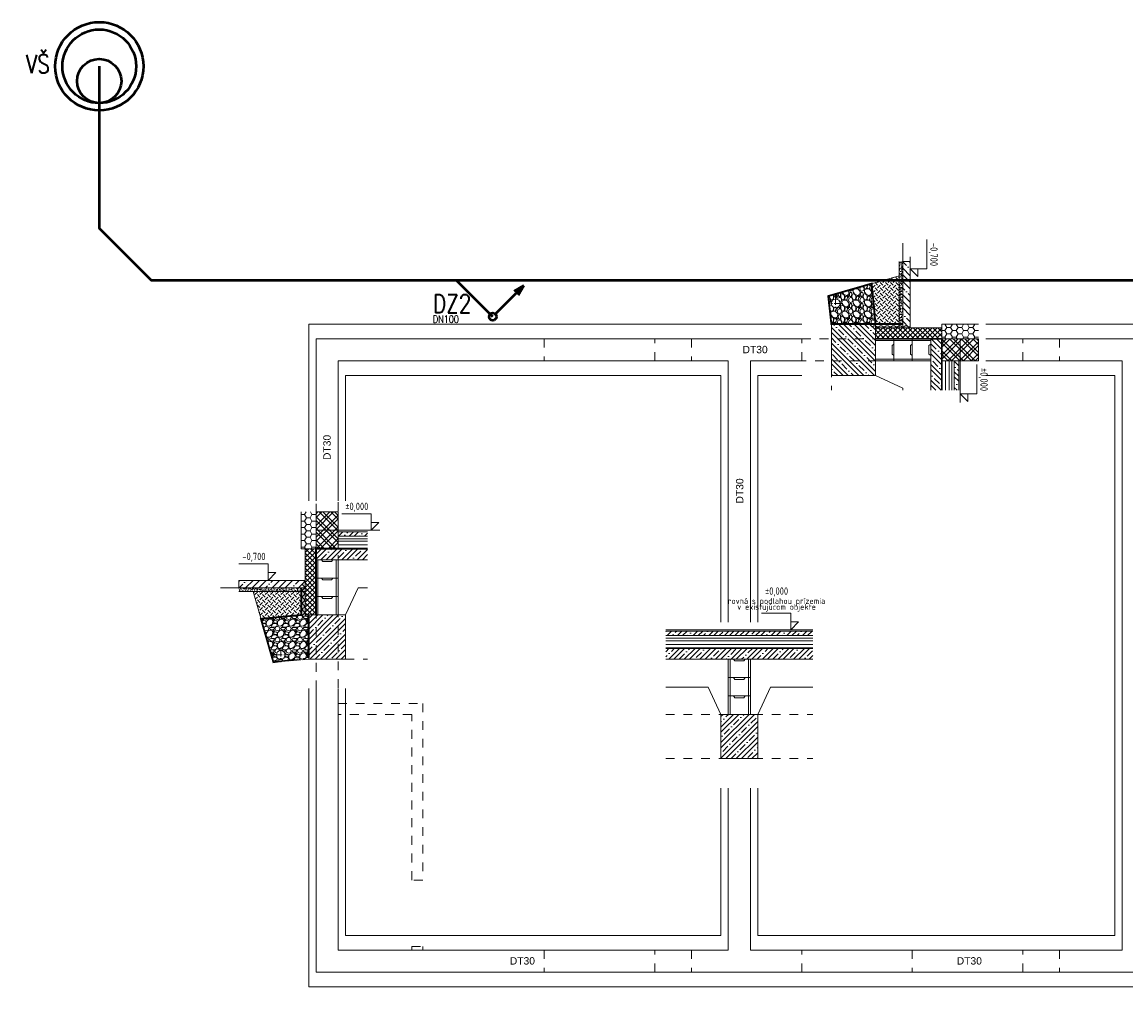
# Model space of a CAD drawing. Header units: millimetres. Extents: x 399756 to 681636, y -205891 to -101508.
# Tile 1 of 33: x 401357 to 416352, y -204791 to -191691. Entities that reach past the tile are written whole.
import ezdxf
from ezdxf.enums import TextEntityAlignment as Align

# ---------------------------------------------------------------- set-up
doc = ezdxf.new("R2010")
doc.units = ezdxf.units.MM
doc.header["$LTSCALE"] = 10
doc.header["$MEASUREMENT"] = 0
for name, pattern in [('ACAD_ISO10W100', [18, 12, -3, 0, -3]), ('DASH 0_6MM', [1.2, 0.6, -0.6]), ('DASHDOT', [25.4, 12.7, -6.35, 0, -6.35]), ('DASHED', [19.049999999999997, 12.7, -6.35])]:
    doc.linetypes.add(name, pattern=pattern)
for name, color, linetype, lineweight in [('A-HYDROIZOLACIE', 15, 'Continuous', 20), ('A6_ciarkovana_TENKA', 2, 'DASHED', 5), ('DAZDOVA KANALIZACIA', 30, 'ST_KANAL_DEST_PLNA', 50)]:
    doc.layers.add(name, color=color, linetype=linetype, lineweight=lineweight)
doc.layers.add('Z-k-st_splaskova-popis', color=7, linetype='Continuous')
doc.styles.add('ARIAL', font='arial.ttf')
doc.styles.add('ISO CP_50', font='isocp.shx', dxfattribs={"width": 0.9, "height": 100})
doc.styles.get("Standard").update_dxf_attribs({"font": 'simplex.shx', "width": 0.8})
doc.linetypes.add('ST_KANAL_DEST_PLNA', pattern='A,136,-20,34,[23,st.shx,S=10,R=0,X=0,Y=0],16,[2,st.shx,S=10,R=0,X=0,Y=0],-25', length=231)

# ---------------------------------------------------------------- blocks, each defined once
blk = doc.blocks.new('*U4')
at = {"layer": 'A-HYDROIZOLACIE', "lineweight": 9}
for points in [[(253566.9830517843, -4366.859309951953), (253566.9830517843, -4341.859309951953), (253584.660721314, -4324.181640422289), (253584.660721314, -4299.181640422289), (253566.9830517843, -4281.503970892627)], [(253566.9830517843, -4452.214649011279), (253566.9830517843, -4427.214649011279), (253584.660721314, -4409.536979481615), (253584.660721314, -4384.536979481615), (253566.9830517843, -4366.859309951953)], [(253566.9830517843, -4537.569988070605), (253566.9830517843, -4512.569988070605), (253584.660721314, -4494.892318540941), (253584.660721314, -4469.892318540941), (253566.9830517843, -4452.214649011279)], [(253566.9830517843, -4622.925327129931), (253566.9830517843, -4597.925327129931), (253584.660721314, -4580.247657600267), (253584.660721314, -4555.247657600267), (253566.9830517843, -4537.569988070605)], [(253566.9830517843, -4708.280666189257), (253566.9830517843, -4683.280666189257), (253584.660721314, -4665.602996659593), (253584.660721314, -4640.602996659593), (253566.9830517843, -4622.925327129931)], [(253566.9830517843, -4793.636005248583), (253566.9830517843, -4768.636005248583), (253584.660721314, -4750.958335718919), (253584.660721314, -4725.958335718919), (253566.9830517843, -4708.280666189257)]]:
    blk.add_lwpolyline(points, dxfattribs=at)
blk = doc.blocks.new('Podklad')
at = {"lineweight": 0}
h = blk.add_hatch(dxfattribs=at)
h.set_pattern_fill('AR-CONC', color=252, scale=0.3, angle=270)
h.set_pattern_definition([(319.9999999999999, (568365.5796560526, 414438.8655723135), (-4.781725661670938, -54.6554006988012), [5.715, -62.865]), (265, (568365.5796560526, 414438.8655723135), (57.31705357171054, 10.57302642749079), [4.572, -50.292175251]), (10.45144469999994, (568365.1811800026, 414434.3109702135), (52.53532557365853, -44.08237412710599), [4.857002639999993, -53.42707337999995]), (316.1842, (568380.8196560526, 414438.8655723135), (-12.61269837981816, -81.32371226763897), [8.572499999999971, -94.29749999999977]), (6.635557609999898, (568379.7686060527, 414432.0886023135), (74.22783737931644, -71.22124021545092), [7.285506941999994, -80.14068244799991]), (261.18415117, (568380.8196560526, 414438.8655723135), (74.22783737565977, -71.22124021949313), [6.857990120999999, -75.437919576]), (290.9999999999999, (568377.0096560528, 414431.2455723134), (-30.67955945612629, -45.48431738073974), [5.715, -62.865]), (236, (568377.0096560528, 414431.2455723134), (55.25638983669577, -18.54060850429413), [4.571999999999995, -50.29199999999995]), (341.4514449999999, (568374.4530260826, 414427.4552125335), (24.57683066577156, -64.02492578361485), [4.857002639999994, -53.42698127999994]), (307.5, (568365.5796560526, 414438.8655723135), (25.36651166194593, -0.9265809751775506), [0, -49.68239999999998, 0, -51.05399999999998, 0, -50.48249999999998]), (277.5, (568365.5796560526, 414438.8655723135), (30.05417244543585, -20.04589875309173), [0, -29.10839999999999, 0, -48.53939999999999, 0, -19.2405]), (237.5, (568365.5796560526, 414455.8581723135), (-1.718623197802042, -40.67717855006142), [0, -19.05, 0, -59.436, 0, -78.86699999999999]), (227.5, (568365.5796560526, 414463.4781723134), (7.627947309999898, -44.43875441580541), [0, -24.765, 0, -39.4716, 0, -56.007])])
h.paths.add_polyline_path([(413320.3844141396, -195790.5177291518), (413320.3844141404, -194940.5177291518), (413270.3844141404, -194940.5177291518), (413270.3844141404, -195790.5177291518)])
h = blk.add_hatch(dxfattribs=at)
h.set_pattern_fill('ANSI35', color=252, scale=20, angle=270)
h.set_pattern_definition([(315, (566685.5796560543, 425698.8655723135), (89.80256121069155, 89.80256121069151), []), (315, (566685.5796560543, 425609.0629723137), (89.80256121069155, 89.80256121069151), [158.75, -31.75, 0, -31.75])])
h.paths.add_polyline_path([(413420.3844141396, -195840.5177291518), (413420.3844141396, -194940.5177291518), (413320.3844141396, -194940.5177291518), (413320.3844141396, -195840.5177291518)])
h = blk.add_hatch(dxfattribs=at)
h.set_pattern_fill('DIAPLATE', color=252, scale=800, angle=315, style=0, pattern_type=2)
h.set_pattern_definition([(315, (568365.5796560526, 414438.8655723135), (70.71067811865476, -2.280635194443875e-14), [50, -50]), (44.99999999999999, (568400.934995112, 414438.8655723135), (2.280635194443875e-14, 70.71067811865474), [50, -50])])
h.paths.add_polyline_path([(413270.3844141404, -195790.5177291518), (413270.3844141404, -195134.0265584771), (412897.9573231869, -195241.2733374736), (412950.3844141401, -195790.5177291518)])
h = blk.add_hatch(dxfattribs=at)
h.set_pattern_fill('GRAVEL', color=252, scale=6, angle=270)
h.set_pattern_definition([(138.0127875, (568517.9796560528, 414329.1375723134), (-1371.599999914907, 1219.200000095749), [20.50328639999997, -2029.829018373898]), (94.96974099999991, (568502.7396560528, 414342.8535723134), (152.400008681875, -1828.79999927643), [35.18428319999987, -3483.242933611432]), (42.51044709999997, (568499.6916560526, 414377.9055723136), (-1676.399999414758, -1524.000000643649), [24.8088912, -2456.083367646]), (177.2736889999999, (568461.5916560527, 414437.3415723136), (3047.999999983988, -152.4000003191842), [32.04027119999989, -3171.986245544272]), (202.8336541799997, (568429.5876560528, 414438.8655723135), (1828.799999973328, 762.000000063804), [31.41802199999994, -3110.388464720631]), (267.2736889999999, (568400.6316560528, 414426.6735723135), (152.4000003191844, 3047.999999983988), [32.04027119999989, -3171.986245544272]), (307.69424047, (568399.1076560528, 414394.6695723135), (-1524.000000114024, 1981.199999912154), [42.37161959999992, -4194.786918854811]), (342.2553283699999, (568425.0156560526, 414361.1415723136), (3352.799999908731, -1066.800000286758), [40.00317119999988, -3960.315396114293]), (31.42956562, (568463.1156560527, 414348.9495723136), (1981.199999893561, 1219.200000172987), [32.14877999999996, -3182.732741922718]), (85.2363583, (568490.5476560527, 414365.7135723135), (-152.4000002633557, -1676.399999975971), [36.70279679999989, -1798.436216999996]), (132.3974378, (568493.5956560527, 414402.2895723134), (-1676.400000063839, 1828.79999994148), [47.46467519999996, -4699.006350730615]), (48.81407483, (568460.0676560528, 414286.4655723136), (914.400000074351, 1066.79999993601), [16.20027240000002, -1603.833949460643]), (81.4692344, (568470.7356560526, 414298.6575723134), (-304.799999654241, -1981.200000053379), [30.82091879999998, -3051.278339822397]), (135, (568475.3076560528, 414329.1375723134), (-152.4000000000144, 5.515587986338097e-14), [21.5525604, -193.97358650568]), (113.1985905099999, (568493.5956560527, 414339.8055723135), (304.7999999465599, -762.0000000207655), [11.60647919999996, -1149.037342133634]), (201.8014094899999, (568489.0236560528, 414350.4735723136), (457.1999999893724, 152.4000000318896), [16.4139372, -804.2851794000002]), (300.96375653, (568473.7836560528, 414344.3775723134), (304.7999999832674, -457.200000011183), [26.65917959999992, -861.9778891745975]), (71.56505118, (568487.4996560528, 414321.5175723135), (-152.3999999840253, -304.8000000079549), [19.27722840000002, -462.6538870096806]), (286.389540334, (568489.0236560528, 414438.8655723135), (457.2000000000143, -1524.000000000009), [27.00527999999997, -2673.529600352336]), (340.34617594, (568496.6436560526, 414412.9575723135), (-1676.399999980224, 609.6000000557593), [22.6559364, -2242.932940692]), (203.1985905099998, (568517.9796560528, 414321.5175723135), (762.0000000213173, 304.7999999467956), [23.21280599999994, -1137.431015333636]), (253.61045967, (568496.6436560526, 414312.3735723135), (457.1999998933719, 1524.000000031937), [27.00527999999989, -2673.529600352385]), (249.44395478, (568394.5356560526, 414438.8655723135), (304.8000000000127, 761.9999999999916), [26.04211199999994, -1276.064058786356]), (204.7751406, (568385.3916560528, 414414.4815723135), (1676.399999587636, 762.0000009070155), [21.82032719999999, -2160.215602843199]), (336.80140949, (568365.5796560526, 414319.9935723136), (762.000000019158, -304.7999999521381), [23.212806, -1137.43101533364]), (287.35402464, (568386.9156560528, 414310.8495723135), (-609.6000001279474, 1981.199999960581), [25.54696439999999, -2529.142558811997]), (339.44395478, (568365.5796560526, 414394.6695723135), (-761.9999999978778, 304.8000000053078), [13.021056, -1289.08511478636]), (11.30993247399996, (568365.5796560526, 414329.1375723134), (609.6000000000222, 152.4000000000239), [7.770875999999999, -769.3196978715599]), (75.96375653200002, (568373.1996560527, 414330.6615723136), (-152.399999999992, -457.1999999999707), [31.418022, -596.94327534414]), (96.0090059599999, (568380.8196560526, 414361.1415723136), (152.4000000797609, -1523.999999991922), [29.11601999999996, -2882.481891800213]), (213.6900675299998, (568460.0676560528, 414344.3775723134), (304.7999999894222, 152.4000000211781), [21.9794328, -527.5065815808]), (263.15722659, (568441.7796560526, 414332.1855723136), (-304.7999998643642, -2590.800000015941), [38.3734056, -3798.96054390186]), (330.9453958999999, (568437.2076560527, 414294.0855723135), (-1066.799999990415, 609.6000000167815), [15.6904944, -1553.3635390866]), (0, (568450.9236560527, 414286.4655723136), (152.4, 152.3999999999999), [9.144, -143.256]), (30.25643715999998, (568385.3916560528, 414364.1895723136), (-1066.800000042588, -609.5999999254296), [21.1720176, -2096.036446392]), (318.0127875, (568403.6796560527, 414374.8575723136), (1371.599999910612, -1219.200000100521), [41.00657279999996, -2009.325731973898]), (270, (568434.1596560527, 414347.4255723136), (152.3999999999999, -152.4), [39.624, -112.776]), (235.3048465, (568434.1596560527, 414307.8015723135), (-1066.799999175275, -1524.000000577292), [24.09657360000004, -2385.559003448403]), (164.0546040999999, (568420.4436560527, 414287.9895723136), (-609.6000000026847, 152.3999999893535), [22.1897448, -1087.29900232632]), (117.64597536, (568399.1076560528, 414294.0855723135), (-1523.999999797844, 2895.600000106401), [36.12870599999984, -3576.74786537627]), (85.42607873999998, (568382.3436560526, 414326.0895723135), (152.3999999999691, 1981.19999999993), [38.22176759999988, -3783.950787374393])])
edge = h.paths.add_edge_path()
edge.add_line((412950.3844141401, -195790.5177291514), (412897.9573231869, -195241.2733374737))
edge.add_line((412897.9573231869, -195241.2733374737), (412308.4352292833, -195411.0363521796))
edge.add_line((412308.4352292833, -195411.0363521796), (412317.1840956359, -195511.0363521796))
edge.add_line((412317.1840956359, -195511.0363521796), (412348.4352292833, -195511.0363521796))
edge.add_arc((412408.4352292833, -195511.0363521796), 60, 90, 180, ccw=False)
edge.add_arc((412408.4352292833, -195511.0363521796), 60, -90, 90, ccw=False)
edge.add_arc((412408.4352292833, -195511.0363521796), 60, 180, 270, ccw=False)
edge.add_line((412348.4352292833, -195511.0363521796), (412317.1840956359, -195511.0363521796))
edge.add_line((412317.1840956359, -195511.0363521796), (412350.3844141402, -195790.5177291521))
edge.add_line((412350.3844141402, -195790.5177291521), (412950.3844141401, -195790.5177291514))
h = blk.add_hatch(dxfattribs=at)
h.set_pattern_fill('ZBETON', color=252, scale=20, angle=270, pattern_type=2)
h.set_pattern_definition([(315, (568365.5796560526, 414438.8655723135), (106.0660171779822, 106.0660171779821), [100, -40, 0, -40]), (315, (568365.5796560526, 414368.8655723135), (106.0660171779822, 106.0660171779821), []), (315, (568365.5796560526, 414298.8655723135), (106.0660171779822, 106.0660171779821), [])])
h.paths.add_polyline_path([(412950.3844150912, -196490.5177700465), (412950.3844132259, -195790.5177727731), (412350.3844132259, -195790.5177727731), (412350.3844150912, -196490.5177700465)])
h = blk.add_hatch(dxfattribs=at)
h.set_pattern_fill('HONEY', color=252, scale=16)
h.set_pattern_definition([(0, (-3200.000654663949, -20563.63527963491), (76.2, 43.99408), [50.8, -101.6]), (120, (-3200.000654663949, -20563.63527963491), (-76.19999089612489, 43.99409576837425), [50.79999999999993, -101.5999999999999]), (59.99999999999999, (-3200.000654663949, -20563.63527963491), (9.1038751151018e-06, 87.98817576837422), [-101.6, 50.8])])
h.paths.add_polyline_path([(414350.384423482, -195790.5179917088), (413850.3837781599, -195790.5178975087), (413850.3837594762, -195990.5173723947), (414350.3844047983, -195990.5174665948)])
h = blk.add_hatch(dxfattribs=at)
h.set_pattern_fill('NET', color=252, scale=15, angle=315)
h.set_pattern_definition([(315, (568365.5796560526, 414438.8655723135), (33.67596045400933, 33.67596045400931), []), (44.99999999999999, (568365.5796560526, 414438.8655723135), (-33.67596045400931, 33.67596045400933), [])])
h.paths.add_polyline_path([(413450.3844141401, -195990.5177291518), (413850.3844141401, -195990.5177291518), (413850.3844141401, -195840.5177291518), (412950.3844141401, -195840.5177291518), (412950.3844141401, -195990.5177291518), (413200.3844141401, -195990.5177291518)])
h = blk.add_hatch(dxfattribs=at)
h.set_pattern_fill('ZBETON', color=252, scale=20, angle=270, pattern_type=2)
h.set_pattern_definition([(315, (577832.1385097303, 418124.1077078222), (106.0660171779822, 106.0660171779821), [100, -40, 0, -40]), (315, (577832.1385097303, 418054.1077078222), (106.0660171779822, 106.0660171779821), []), (315, (577832.1385097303, 417984.1077078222), (106.0660171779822, 106.0660171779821), [])])
h.paths.add_polyline_path([(413850.3844141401, -196690.5177291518), (413850.3844141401, -195990.5177291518), (413700.3844141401, -195990.5177291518), (413700.3844141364, -196690.5177291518)])
h = blk.add_hatch(dxfattribs=at)
h.set_pattern_fill('ZDI3', color=252, scale=15, angle=270, pattern_type=2)
h.set_pattern_definition([(315, (568365.5796560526, 414438.8655723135), (79.54951288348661, 79.54951288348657), []), (315, (568365.5796560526, 414386.3655723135), (79.54951288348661, 79.54951288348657), []), (225, (568365.5796560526, 414438.8655723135), (79.54951288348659, -79.5495128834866), []), (225, (568365.5796560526, 414386.3655723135), (79.54951288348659, -79.5495128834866), [])])
h.paths.add_polyline_path([(414350.3844141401, -196290.5177291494), (414350.3844141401, -195990.5177291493), (413850.3844141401, -195990.5177291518), (413850.3844141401, -196290.5177291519)])
h = blk.add_hatch(dxfattribs=at)
h.set_pattern_fill('ZBETON', color=252, scale=20, angle=270, pattern_type=2)
h.set_pattern_definition([(315, (524941.9899760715, 393806.5144810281), (106.0660171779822, 106.0660171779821), [100, -40, 0, -40]), (315, (524941.9899760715, 393736.5144810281), (106.0660171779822, 106.0660171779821), []), (315, (524941.9899760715, 393666.5144810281), (106.0660171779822, 106.0660171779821), [])])
h.paths.add_polyline_path([(414020.3844141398, -196690.5177291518), (414080.3844141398, -196690.5177291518), (414080.38441414, -196290.5177291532), (414020.38441414, -196290.5177291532)])
h = blk.add_hatch(dxfattribs=at)
h.set_pattern_fill('HONEY', color=252, scale=16)
h.set_pattern_definition([(0, (-11900.00065466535, -23413.63538995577), (76.2, 43.99408), [50.8, -101.6]), (120, (-11900.00065466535, -23413.63538995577), (-76.19999089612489, 43.99409576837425), [50.79999999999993, -101.5999999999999]), (59.99999999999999, (-11900.00065466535, -23413.63538995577), (9.1038751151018e-06, 87.98817576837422), [-101.6, 50.8])])
h.paths.add_polyline_path([(405350.3844141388, -198340.5175937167), (405150.3837594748, -198340.5180540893), (405150.3837594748, -198840.5174827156), (405350.3844141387, -198840.517022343)])
h = blk.add_hatch(dxfattribs=at)
h.set_pattern_fill('ZDI3', color=252, scale=15, pattern_type=2)
h.set_pattern_definition([(45, (-205078.9988873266, -44325.32259756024), (-79.54951288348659, 79.5495128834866), []), (45, (-205026.4988873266, -44325.32259756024), (-79.54951288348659, 79.5495128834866), []), (315, (-205078.9988873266, -44325.32259756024), (79.54951288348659, 79.5495128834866), []), (315, (-205026.4988873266, -44325.32259756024), (79.54951288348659, 79.5495128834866), [])])
h.paths.add_polyline_path([(405650.3844141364, -198340.5178394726), (405350.3844141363, -198340.5178394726), (405350.3844141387, -198840.5178394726), (405650.3844141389, -198840.5178394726)])
h = blk.add_hatch(dxfattribs=at)
h.set_pattern_fill('ZBETON', color=252, scale=20, pattern_type=2)
h.set_pattern_definition([(45, (-184446.6477960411, -87748.9122775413), (-106.0660171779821, 106.0660171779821), [100.0000000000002, -40.00000000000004, 0, -40.00000000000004]), (45, (-184376.6477960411, -87748.9122775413), (-106.0660171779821, 106.0660171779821), []), (45, (-184306.6477960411, -87748.9122775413), (-106.0660171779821, 106.0660171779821), [])])
h.paths.add_polyline_path([(406050.3844141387, -198670.5178394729), (406050.3844141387, -198610.517839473), (405650.3844141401, -198610.5178394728), (405650.3844141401, -198670.5178394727)])
h = blk.add_hatch(dxfattribs=at)
h.set_pattern_fill('NET', color=252, scale=15.00000000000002, angle=45)
h.set_pattern_definition([(45, (-205078.9988873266, -44325.32259756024), (-33.67596045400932, 33.67596045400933), []), (135, (-205078.9988873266, -44325.32259756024), (-33.67596045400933, -33.67596045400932), [])])
h.paths.add_polyline_path([(405350.3844141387, -199240.5178394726), (405350.3844141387, -198840.5178394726), (405200.3844141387, -198840.5178394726), (405200.3844141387, -199740.5178394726), (405350.3844141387, -199740.5178394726), (405350.3844141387, -199490.5178394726)])
h = blk.add_hatch(dxfattribs=at)
h.set_pattern_fill('ZBETON', color=252, scale=20, pattern_type=2)
h.set_pattern_definition([(45, (-208764.2410228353, -34858.76374388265), (-106.0660171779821, 106.0660171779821), [100.0000000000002, -40.00000000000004, 0, -40.00000000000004]), (45, (-208694.2410228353, -34858.76374388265), (-106.0660171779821, 106.0660171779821), []), (45, (-208624.2410228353, -34858.76374388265), (-106.0660171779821, 106.0660171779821), [])])
h.paths.add_polyline_path([(406050.3844141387, -198840.5178394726), (405350.3844141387, -198840.5178394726), (405350.3844141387, -198990.5178394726), (406050.3844141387, -198990.5178394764)])
h = blk.add_hatch(dxfattribs=at)
h.set_pattern_fill('ANSI35', color=252, scale=20)
h.set_pattern_definition([(45, (-216338.9988873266, -46005.32259755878), (-89.80256121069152, 89.80256121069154), []), (45, (-216249.1962873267, -46005.32259755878), (-89.80256121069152, 89.80256121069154), [158.7500000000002, -31.75000000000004, 0, -31.75000000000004])])
h.paths.add_polyline_path([(405200.3844141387, -199270.5178394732), (404300.3844141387, -199270.5178394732), (404300.3844141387, -199370.5178394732), (405200.3844141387, -199370.5178394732)])
h = blk.add_hatch(dxfattribs=at)
h.set_pattern_fill('AR-CONC', color=252, scale=0.3)
h.set_pattern_definition([(49.99999999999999, (-205078.9988873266, -44325.32259756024), (54.6554006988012, -4.781725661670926), [5.715, -62.865]), (355, (-205078.9988873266, -44325.32259756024), (-10.5730264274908, 57.31705357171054), [4.572, -50.292175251]), (100.4514447, (-205074.4442852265, -44325.72107361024), (44.08237412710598, 52.53532557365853), [4.857002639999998, -53.42707337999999]), (46.18420000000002, (-205078.9988873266, -44310.08259756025), (81.32371226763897, -12.61269837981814), [8.572499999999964, -94.29749999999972]), (96.63555760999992, (-205072.2219173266, -44311.13364756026), (71.2212402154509, 74.22783737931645), [7.285506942, -80.14068244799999]), (351.1841511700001, (-205078.9988873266, -44310.08259756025), (71.22124021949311, 74.22783737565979), [6.857990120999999, -75.437919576]), (21, (-205071.3788873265, -44313.89259756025), (45.48431738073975, -30.67955945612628), [5.715, -62.865]), (326.0000000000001, (-205071.3788873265, -44313.89259756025), (18.54060850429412, 55.25638983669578), [4.571999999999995, -50.29199999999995]), (71.45144499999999, (-205067.5885275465, -44316.44922753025), (64.02492578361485, 24.57683066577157), [4.857002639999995, -53.42698127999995]), (37.50000000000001, (-205078.9988873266, -44325.32259756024), (0.9265809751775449, 25.36651166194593), [0, -49.6824, 0, -51.054, 0, -50.4825]), (7.499999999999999, (-205078.9988873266, -44325.32259756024), (20.04589875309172, 30.05417244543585), [0, -29.10839999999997, 0, -48.53939999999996, 0, -19.24049999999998]), (327.5, (-205095.9914873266, -44325.32259756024), (40.67717855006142, -1.718623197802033), [0, -19.05, 0, -59.436, 0, -78.86699999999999]), (317.5, (-205103.6114873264, -44325.32259756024), (44.43875441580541, 7.627947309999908), [0, -24.765, 0, -39.4716, 0, -56.007])])
h.paths.add_polyline_path([(405150.3844141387, -199370.5178394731), (404300.3844141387, -199370.5178394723), (404300.3844141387, -199420.5178394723), (405150.3844141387, -199420.5178394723)])
h = blk.add_hatch(dxfattribs=at)
h.set_pattern_fill('DIAPLATE', color=252, scale=800.0000000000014, angle=45, style=0, pattern_type=2)
h.set_pattern_definition([(45, (-205078.9988873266, -44325.32259756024), (7.105427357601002e-15, 70.71067811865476), [50.00000000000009, -50.00000000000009]), (135, (-205078.9988873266, -44289.96725850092), (-70.71067811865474, 7.105427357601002e-15), [50, -50])])
h.paths.add_polyline_path([(405150.3844141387, -199420.5178394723), (404493.8932434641, -199420.5178394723), (404601.1400224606, -199792.9449304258), (405150.3844141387, -199740.5178394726)])
h = blk.add_hatch(dxfattribs=at)
h.set_pattern_fill('GRAVEL', color=252, scale=6)
h.set_pattern_definition([(228.0127875, (-204969.2708873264, -44172.92259756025), (-1219.200000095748, -1371.599999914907), [20.5032864, -2029.8290183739]), (184.9697409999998, (-204982.9868873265, -44188.16259756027), (1828.79999927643, 152.4000086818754), [35.18428319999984, -3483.24293361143]), (132.5104471, (-205018.0388873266, -44191.21059756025), (1524.000000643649, -1676.399999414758), [24.80889119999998, -2456.083367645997]), (267.273689, (-205077.4748873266, -44229.31059756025), (152.4000003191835, 3047.999999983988), [32.04027119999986, -3171.986245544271]), (292.83365418, (-205078.9988873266, -44261.31459756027), (-762.0000000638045, 1828.799999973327), [31.41802199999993, -3110.388464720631]), (357.2736889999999, (-205066.8068873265, -44290.27059756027), (-3047.999999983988, 152.4000003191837), [32.04027119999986, -3171.986245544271]), (37.69424047, (-205034.8028873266, -44291.79459756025), (-1981.199999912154, -1524.000000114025), [42.3716196, -4194.786918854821]), (72.25532837, (-205001.2748873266, -44265.88659756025), (1066.800000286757, 3352.799999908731), [40.0031712, -3960.3153961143]), (121.42956562, (-204989.0828873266, -44227.78659756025), (-1219.200000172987, 1981.199999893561), [32.14878, -3182.73274192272]), (175.2363583, (-205005.8468873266, -44200.35459756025), (1676.399999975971, -152.4000002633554), [36.70279679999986, -1798.436216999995]), (222.3974377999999, (-205042.4228873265, -44197.30659756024), (-1828.79999994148, -1676.40000006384), [47.46467519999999, -4699.006350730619]), (138.81407483, (-204926.5988873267, -44230.83459756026), (-1066.79999993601, 914.4000000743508), [16.20027240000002, -1603.833949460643]), (171.4692344, (-204938.7908873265, -44220.16659756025), (1981.200000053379, -304.7999996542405), [30.82091879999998, -3051.278339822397]), (225, (-204969.2708873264, -44215.59459756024), (-2.131628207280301e-14, -152.4000000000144), [21.5525604, -193.97358650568]), (203.1985905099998, (-204979.9388873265, -44197.30659756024), (762.0000000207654, 304.79999994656), [11.60647919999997, -1149.037342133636]), (291.80140949, (-204990.6068873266, -44201.87859756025), (-152.4000000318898, 457.1999999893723), [16.4139372, -804.2851794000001]), (30.96375653, (-204984.5108873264, -44217.11859756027), (457.200000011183, 304.7999999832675), [26.65917959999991, -861.9778891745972]), (161.56505118, (-204961.6508873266, -44203.40259756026), (304.800000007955, -152.3999999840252), [19.27722839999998, -462.6538870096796]), (16.389540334, (-205078.9988873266, -44201.87859756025), (1524.000000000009, 457.2000000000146), [27.00528, -2673.52960035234]), (70.34617594, (-205053.0908873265, -44194.25859756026), (-609.600000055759, -1676.399999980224), [22.6559364, -2242.932940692]), (293.19859051, (-204961.6508873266, -44172.92259756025), (-304.7999999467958, 762.0000000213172), [23.21280599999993, -1137.431015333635]), (343.6104596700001, (-204952.5068873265, -44194.25859756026), (-1524.000000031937, 457.1999998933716), [27.00527999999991, -2673.529600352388]), (339.44395478, (-205078.9988873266, -44296.36659756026), (-761.9999999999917, 304.8000000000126), [26.0421119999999, -1276.064058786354]), (294.7751406, (-205054.6148873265, -44305.51059756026), (-762.0000009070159, 1676.399999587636), [21.8203272, -2160.2156028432]), (66.80140949, (-204960.1268873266, -44325.32259756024), (304.7999999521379, 762.0000000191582), [23.21280599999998, -1137.431015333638]), (17.35402464, (-204950.9828873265, -44303.98659756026), (-1981.199999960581, -609.6000001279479), [25.54696440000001, -2529.142558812]), (69.44395478, (-205034.8028873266, -44325.32259756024), (-304.8000000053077, -761.9999999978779), [13.02105599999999, -1289.085114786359]), (101.309932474, (-204969.2708873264, -44325.32259756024), (-152.400000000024, 609.6000000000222), [7.770875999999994, -769.3196978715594]), (165.963756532, (-204970.7948873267, -44317.70259756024), (457.1999999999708, -152.3999999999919), [31.418022, -596.94327534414]), (186.0090059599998, (-205001.2748873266, -44310.08259756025), (1523.999999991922, 152.4000000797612), [29.11601999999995, -2882.481891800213]), (303.69006753, (-204984.5108873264, -44230.83459756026), (-152.4000000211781, 304.7999999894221), [21.9794328, -527.5065815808]), (353.15722659, (-204972.3188873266, -44249.12259756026), (2590.800000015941, -304.7999998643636), [38.3734056, -3798.96054390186]), (60.9453959, (-204934.2188873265, -44253.69459756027), (-609.6000000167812, -1066.799999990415), [15.6904944, -1553.3635390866]), (90, (-204926.5988873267, -44239.97859756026), (-152.4, 152.4), [9.144, -143.256]), (120.25643716, (-205004.3228873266, -44305.51059756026), (609.5999999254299, -1066.800000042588), [21.1720176, -2096.036446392]), (48.01278749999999, (-205014.9908873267, -44287.22259756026), (1219.20000010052, 1371.599999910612), [41.00657279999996, -2009.325731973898]), (0, (-204987.5588873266, -44256.74259756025), (152.4, 152.4), [39.624, -112.776]), (325.3048465, (-204947.9348873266, -44256.74259756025), (1524.000000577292, -1066.799999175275), [24.09657360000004, -2385.559003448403]), (254.0546040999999, (-204928.1228873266, -44270.45859756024), (-152.3999999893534, -609.6000000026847), [22.18974480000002, -1087.299002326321]), (207.64597536, (-204934.2188873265, -44291.79459756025), (-2895.600000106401, -1523.999999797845), [36.12870599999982, -3576.747865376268]), (175.42607874, (-204966.2228873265, -44308.55859756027), (-1981.19999999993, 152.3999999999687), [38.22176759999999, -3783.9507873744])])
h.paths.add_polyline_path([(405250.3844141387, -199740.5178394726), (405200.3844141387, -199740.5178394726), (404601.1400224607, -199792.9449304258), (404770.9030371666, -200382.4670243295), (404870.9030371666, -200373.7181579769), (404870.9030371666, -200342.4670243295, -0.4142135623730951), (404810.9030371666, -200282.4670243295, -1), (404930.9030371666, -200282.4670243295, -0.4142135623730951), (404870.9030371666, -200342.4670243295), (404870.9030371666, -200373.7181579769), (405250.3844141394, -200340.5178394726)])
h = blk.add_hatch(dxfattribs=at)
h.set_pattern_fill('ZBETON', color=252, scale=20, pattern_type=2)
h.set_pattern_definition([(45, (-205078.9988873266, -44325.32259756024), (-106.0660171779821, 106.0660171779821), [100.0000000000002, -40.00000000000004, 0, -40.00000000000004]), (45, (-205008.9988873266, -44325.32259756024), (-106.0660171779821, 106.0660171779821), []), (45, (-204938.9988873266, -44325.32259756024), (-106.0660171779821, 106.0660171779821), [])])
h.paths.add_polyline_path([(405750.3844141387, -199740.5178394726), (405250.3844141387, -199740.5178394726), (405250.3844141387, -200340.5178394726), (405750.3844141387, -200340.5178394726)])
h = blk.add_hatch(dxfattribs=at)
h.set_pattern_fill('ZBETON', color=252, scale=20, pattern_type=2)
h.set_pattern_definition([(45, (-205440.1679693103, -89098.912277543), (-106.0660171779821, 106.0660171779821), [100.0000000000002, -40.00000000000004, 0, -40.00000000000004]), (45, (-205370.1679693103, -89098.912277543), (-106.0660171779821, 106.0660171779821), []), (45, (-205300.1679693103, -89098.912277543), (-106.0660171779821, 106.0660171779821), [])])
h.paths.add_polyline_path([(412100.3844141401, -200020.5178394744), (412100.3844141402, -199960.5178394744), (410100.3844141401, -199960.5178394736), (410100.3844141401, -200020.5178394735)])
h = blk.add_hatch(dxfattribs=at)
h.set_pattern_fill('ZBETON', color=252, scale=20, pattern_type=2)
h.set_pattern_definition([(45, (-204878.9988873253, -45675.32259755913), (-106.0660171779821, 106.0660171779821), [100.0000000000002, -40.00000000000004, 0, -40.00000000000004]), (45, (-204808.9988873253, -45675.32259755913), (-106.0660171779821, 106.0660171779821), []), (45, (-204738.9988873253, -45675.32259755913), (-106.0660171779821, 106.0660171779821), [])])
h.paths.add_polyline_path([(410100.38441414, -200190.5178394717), (410100.3844141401, -200340.5178394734), (412100.3844141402, -200340.5178394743), (412100.3844141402, -200190.5178394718)])
h = blk.add_hatch(dxfattribs=at)
h.set_pattern_fill('ZBETON', color=252, scale=20, pattern_type=2)
h.set_pattern_definition([(45, (-199790.1679693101, -89098.9122775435), (-106.0660171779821, 106.0660171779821), [100.0000000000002, -40.00000000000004, 0, -40.00000000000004]), (45, (-199720.1679693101, -89098.9122775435), (-106.0660171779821, 106.0660171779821), []), (45, (-199650.1679693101, -89098.9122775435), (-106.0660171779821, 106.0660171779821), [])])
h.paths.add_polyline_path([(411350.3844141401, -201090.517839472), (410850.3844141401, -201090.517839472), (410850.3844141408, -201690.517839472), (411350.3844141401, -201690.517839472)])
at = {"color": 252, "lineweight": 0}
for p, q in [((413270.3844141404, -194940.5177291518), (413270.3844141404, -195840.5177291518)), ((413320.3844141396, -194940.5177291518), (413320.3844141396, -195840.5177291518)), ((413420.3844141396, -194940.5177291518), (413420.3844141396, -195840.5177291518)), ((412308.4352292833, -195411.0363521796), (413270.3844141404, -195134.0265584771)), ((412350.3844141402, -195790.5177291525), (412308.4352292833, -195411.0363521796)), ((413850.3844141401, -195990.5177291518), (413850.3844141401, -195790.5177291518)), ((412950.3844141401, -195990.5177291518), (412950.3844141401, -195840.5177291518)), ((412950.3844141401, -195840.5177291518), (413700.3844141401, -195840.5177291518)), ((413700.3844141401, -195990.5177291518), (414350.3844141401, -195990.5177291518)), ((413700.3844141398, -196690.5177291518), (413700.3844141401, -195990.5177291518)), ((413850.3844141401, -196690.5177291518), (413850.3844141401, -195990.5177291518)), ((413700.38441414, -196290.5177291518), (413700.38441414, -196690.5177291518)), ((413850.3844141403, -196290.5177291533), (414350.3844141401, -196290.517729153)), ((413950.38441414, -196290.5177291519), (413950.3844141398, -196690.5177291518)), ((414020.3844141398, -196690.5177291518), (414020.38441414, -196290.5177291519)), ((414080.3844141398, -196690.5177291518), (414080.38441414, -196290.5177291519)), ((414100.3844141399, -196690.5177291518), (414100.3844141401, -196290.5177291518)), ((412950.3844150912, -196490.5177668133), (413320.3844141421, -196663.0515998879)), ((413320.3844141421, -196663.0515998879), (413320.3844141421, -196690.5177291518)), ((405350.3844141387, -198990.5178394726), (405350.3844141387, -198340.5178394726)), ((405650.3844141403, -198840.5178394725), (405650.38441414, -198340.5178394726)), ((406050.3844141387, -198590.5178394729), (405650.3844141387, -198590.5178394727)), ((406050.3844141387, -198610.517839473), (405650.3844141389, -198610.5178394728)), ((406050.3844141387, -198670.5178394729), (405650.3844141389, -198670.5178394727)), ((405650.3844141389, -198740.5178394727), (406050.3844141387, -198740.517839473)), ((405350.3844141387, -198840.5178394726), (405150.3844141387, -198840.5178394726)), ((406050.3844141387, -198840.5178394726), (405350.3844141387, -198840.5178394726)), ((405200.3844141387, -199740.5178394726), (405200.3844141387, -198990.5178394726)), ((406050.3844141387, -198990.5178394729), (405350.3844141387, -198990.5178394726)), ((405650.3844141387, -198990.5178394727), (406050.3844141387, -198990.5178394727)), ((404300.3844141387, -199270.5178394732), (405200.3844141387, -199270.5178394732)), ((404300.3844141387, -199370.5178394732), (405200.3844141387, -199370.5178394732)), ((404300.3844141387, -199420.5178394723), (405200.3844141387, -199420.5178394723)), ((404770.9030371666, -200382.4670243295), (404493.8932434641, -199420.5178394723)), ((405750.3844141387, -199740.5178394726), (405922.9182476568, -199370.5178394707)), ((405922.9182476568, -199370.5178394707), (406050.3844141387, -199370.5178394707)), ((405350.3844141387, -199740.5178394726), (405200.3844141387, -199740.5178394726)), ((412100.3844141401, -199940.5178394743), (410100.3844141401, -199940.5178394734)), ((412100.3844141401, -199960.5178394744), (410100.3844141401, -199960.5178394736)), ((412100.3844141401, -200020.5178394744), (410100.3844141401, -200020.5178394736)), ((410100.3844141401, -200090.5178394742), (412100.3844141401, -200090.5178394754)), ((412100.3844141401, -200190.5178394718), (410100.3844141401, -200190.5178394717)), ((405250.3844141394, -200340.5178394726), (404770.9030371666, -200382.4670243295)), ((412100.3844141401, -200340.5178394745), (410100.3844141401, -200340.5178394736)), ((410677.8505806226, -200720.5178394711), (410100.3844141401, -200720.5178394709)), ((410850.3844141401, -201090.517839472), (410677.8505806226, -200720.5178394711)), ((411350.3844141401, -201090.517839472), (411522.9182476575, -200720.5178394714)), ((412100.3844141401, -200720.5178394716), (411522.9182476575, -200720.5178394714))]:
    blk.add_line(p, q, dxfattribs=at)
at = {"color": 252, "linetype": 'ACAD_ISO10W100', "lineweight": 0}
for p, q in [((412508.4352292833, -195511.0363521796), (412308.4352292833, -195511.0363521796)), ((412408.4352292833, -195411.0363521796), (412408.4352292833, -195611.0363521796)), ((404770.9030371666, -200282.4670243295), (404970.9030371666, -200282.4670243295)), ((404870.9030371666, -200182.4670243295), (404870.9030371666, -200382.4670243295))]:
    blk.add_line(p, q, dxfattribs=at)
at = {"color": 252, "linetype": 'DASH 0_6MM', "lineweight": 0, "ltscale": 20}
for p, q in [((412350.3844141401, -196390.5177291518), (412350.3844141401, -196690.5177291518)), ((405750.3844141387, -200340.5178394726), (406050.3844141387, -200340.5178394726)), ((410100.3844141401, -201090.5178394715), (412100.3844141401, -201090.5178394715)), ((410100.3844141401, -201690.5178394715), (412100.3844141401, -201690.5178394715))]:
    blk.add_line(p, q, dxfattribs=at)
at = {"color": 252, "lineweight": 0, "ltscale": 12}
for p, q in [((413900.38441414, -196690.5177291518), (413900.3844141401, -196290.5177291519)), ((406050.3844141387, -198790.5178394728), (405650.3844141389, -198790.5178394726)), ((412100.3844141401, -200140.5178394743), (410100.3844141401, -200140.5178394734))]:
    blk.add_line(p, q, dxfattribs=at)
at = {"color": 252, "lineweight": 0, "ltscale": 8.5}
for p, q in [((413985.3844141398, -196690.5177291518), (413985.38441414, -196290.5177291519)), ((406050.3844141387, -198705.5178394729), (405650.3844141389, -198705.5178394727)), ((412100.3844141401, -200055.5178394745), (410100.3844141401, -200055.5178394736))]:
    blk.add_line(p, q, dxfattribs=at)
at = {"color": 252, "lineweight": 0}
for points in [[(413320.3844141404, -194690.5177291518), (413320.3844141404, -194940.5177291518), (413420.3844141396, -194940.5177291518), (413420.3844141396, -195840.5177291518), (413850.3844141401, -195840.5177291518), (413850.3844141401, -195790.5177291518), (414350.3844141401, -195790.5176513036)], [(413645.5827950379, -194642.7775969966), (413645.5827950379, -195040.5177290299), (413420.3844141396, -195040.5177291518), (413525.3844139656, -195145.5177289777), (413525.3844139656, -195040.517729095), (413420.3844141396, -195040.5177291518), (413420.3844141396, -195158.6427289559), (413420.3844141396, -194878.3563880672)], [(405250.3844141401, -198190.5178394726), (405250.3844141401, -195790.5178404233), (411950.3844141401, -195790.5177791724)], [(412993.6077188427, -195830.5176681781), (412968.6077188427, -195830.5176681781), (412950.9300493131, -195812.8399986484), (412925.9300493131, -195812.8399986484), (412908.2523797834, -195830.5176681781)], [(413078.9630579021, -195830.5176681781), (413053.9630579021, -195830.5176681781), (413036.2853883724, -195812.8399986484), (413011.2853883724, -195812.8399986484), (412993.6077188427, -195830.5176681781)], [(413164.3183969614, -195830.5176681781), (413139.3183969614, -195830.5176681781), (413121.6407274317, -195812.8399986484), (413096.6407274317, -195812.8399986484), (413078.9630579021, -195830.5176681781)], [(413249.6737360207, -195830.5176681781), (413224.6737360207, -195830.5176681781), (413206.9960664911, -195812.8399986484), (413181.9960664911, -195812.8399986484), (413164.3183969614, -195830.5176681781)], [(413335.0290750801, -195830.5176681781), (413310.0290750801, -195830.5176681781), (413292.3514055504, -195812.8399986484), (413267.3514055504, -195812.8399986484), (413249.6737360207, -195830.5176681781)], [(413420.3844141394, -195830.5176681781), (413395.3844141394, -195830.5176681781), (413377.7067446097, -195812.8399986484), (413352.7067446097, -195812.8399986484), (413335.0290750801, -195830.5176681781)], [(414450.3844141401, -195790.5177563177), (422300.3811339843, -195790.5176845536)], [(405350.3844141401, -198190.5178394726), (405350.3844141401, -195990.5178394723), (411950.3844141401, -195990.5177767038)], [(413200.3844141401, -195990.5177291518), (412950.3844141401, -195990.5177291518), (412950.3844141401, -196290.5177291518), (413200.3844141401, -196290.5177291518), (413200.3844141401, -195990.5177291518), (413200.3844141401, -196015.5177291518), (412950.3844141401, -196015.5177291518), (412950.3844141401, -196265.5177291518), (413200.3844141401, -196265.5177291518), (413200.3844141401, -196218.022917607), (413175.3844141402, -196200.5177291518), (413175.3844141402, -196080.5177291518), (413200.3844141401, -196063.0125406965)], [(413450.3844141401, -195990.5177291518), (413200.3844141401, -195990.5177291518), (413200.3844141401, -196290.5177291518), (413450.3844141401, -196290.5177291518), (413450.3844141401, -195990.5177291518), (413450.3844141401, -196015.5177291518), (413200.3844141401, -196015.5177291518), (413200.3844141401, -196265.5177291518), (413450.3844141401, -196265.5177291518), (413450.3844141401, -196218.022917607), (413425.3844141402, -196200.5177291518), (413425.3844141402, -196080.5177291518), (413450.3844141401, -196063.0125406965)], [(413700.3844141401, -195990.5177291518), (413450.3844141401, -195990.5177291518), (413450.3844141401, -196290.5177291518), (413700.3844141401, -196290.5177291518), (413700.3844141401, -195990.5177291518), (413700.3844141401, -196015.5177291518), (413450.3844141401, -196015.5177291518), (413450.3844141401, -196265.5177291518), (413700.3844141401, -196265.5177291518), (413700.3844141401, -196218.022917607), (413675.3844141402, -196200.5177291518), (413675.3844141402, -196080.5177291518), (413700.3844141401, -196063.0125406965)], [(413850.3844141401, -195990.5177291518), (414100.3844141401, -195990.5177291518), (414100.3844141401, -196290.5177291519), (414350.3844141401, -196290.5177291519), (414350.3844141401, -195990.5177291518)], [(414450.3844141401, -195990.5177529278), (421787.8844141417, -195990.5176831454)], [(405650.3844141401, -198190.5178394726), (405650.3844141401, -196290.5178366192), (410950.3844141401, -196290.5177862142), (410950.3844141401, -199840.5178379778)], [(416300.3844141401, -196290.5177362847), (416300.3844141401, -204290.517839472), (411250.3844141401, -204290.517839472), (411250.3844141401, -202090.517839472)], [(411250.3844141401, -199840.5178379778), (411250.3844141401, -196290.517783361), (411950.3844141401, -196290.5177767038)], [(414350.3844141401, -196290.517729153), (414100.3844141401, -196290.5177291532), (414100.3844141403, -196690.5177291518)], [(414450.3844141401, -196290.5177529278), (416300.3844141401, -196290.5177353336)], [(405750.3844141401, -198190.5178394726), (405750.3844141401, -196490.5178356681), (410850.3844141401, -196490.5177871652), (410850.3844141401, -199840.5178379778)], [(414450.3844141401, -196490.5177529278), (416200.3844141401, -196490.5177362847), (416200.3844141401, -204090.517839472), (411350.3844141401, -204090.517839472), (411350.3844141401, -202090.517839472)], [(411350.3844141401, -199840.5178379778), (411350.3844141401, -196490.51778241), (411950.3844141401, -196490.5177767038)], [(404050.3844141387, -199370.5178394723), (404300.3844141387, -199370.5178394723), (404300.3844141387, -199270.5178394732), (405200.3844141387, -199270.5178394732), (405200.3844141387, -198840.5178394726), (405150.3844141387, -198840.5178394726), (405150.3843362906, -198340.5178394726)], [(405350.3844141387, -198840.5178394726), (405350.3844141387, -198590.5178394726), (405650.3844141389, -198590.5178394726), (405650.3844141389, -198340.5178394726), (405350.3844141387, -198340.5178394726)], [(405650.38441414, -198340.5178394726), (405650.3844141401, -198590.5178394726), (406050.3844141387, -198590.5178394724)], [(404302.6442819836, -199045.3194585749), (404700.3844140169, -199045.3194585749), (404700.3844141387, -199270.5178394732), (404805.3844139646, -199165.5178396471), (404700.3844140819, -199165.5178396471), (404700.3844141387, -199270.5178394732), (404818.5094139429, -199270.5178394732), (404538.2230730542, -199270.5178394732)], [(405350.3844141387, -198990.5178394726), (405350.3844141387, -199240.5178394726), (405650.3844141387, -199240.5178394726), (405650.3844141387, -198990.5178394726), (405350.3844141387, -198990.5178394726), (405375.3844141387, -198990.5178394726), (405375.3844141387, -199240.5178394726), (405625.3844141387, -199240.5178394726), (405625.3844141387, -198990.5178394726), (405577.889602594, -198990.5178394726), (405560.3844141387, -199015.5178394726), (405440.3844141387, -199015.5178394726), (405422.8792256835, -198990.5178394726)], [(405350.3844141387, -199240.5178394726), (405350.3844141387, -199490.5178394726), (405650.3844141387, -199490.5178394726), (405650.3844141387, -199240.5178394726), (405350.3844141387, -199240.5178394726), (405375.3844141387, -199240.5178394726), (405375.3844141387, -199490.5178394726), (405625.3844141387, -199490.5178394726), (405625.3844141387, -199240.5178394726), (405577.889602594, -199240.5178394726), (405560.3844141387, -199265.5178394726), (405440.3844141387, -199265.5178394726), (405422.8792256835, -199240.5178394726)], [(405350.3844141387, -199490.5178394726), (405350.3844141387, -199740.5178394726), (405650.3844141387, -199740.5178394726), (405650.3844141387, -199490.5178394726), (405350.3844141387, -199490.5178394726), (405375.3844141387, -199490.5178394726), (405375.3844141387, -199740.5178394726), (405625.3844141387, -199740.5178394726), (405625.3844141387, -199490.5178394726), (405577.889602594, -199490.5178394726), (405560.3844141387, -199515.5178394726), (405440.3844141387, -199515.5178394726), (405422.8792256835, -199490.5178394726)], [(411402.6442819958, -199715.3194585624), (411800.3844140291, -199715.3194585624), (411800.384414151, -199940.5178394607), (411905.3844139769, -199835.5178396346), (411800.3844140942, -199835.5178396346), (411800.384414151, -199940.5178394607), (411918.5094139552, -199940.5178394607), (411638.2230730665, -199940.5178394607)], [(410100.3844141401, -199940.5178394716), (412100.3844141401, -199940.5178394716)], [(410950.3844141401, -200340.517839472), (410950.3844141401, -200590.517839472), (411250.3844141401, -200590.517839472), (411250.3844141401, -200340.517839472), (410950.3844141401, -200340.517839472), (410975.3844141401, -200340.517839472), (410975.3844141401, -200590.517839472), (411225.3844141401, -200590.517839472), (411225.3844141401, -200340.517839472), (411177.8896025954, -200340.517839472), (411160.3844141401, -200365.517839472), (411040.3844141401, -200365.517839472), (411022.8792256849, -200340.517839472)], [(410950.3844141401, -200590.517839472), (410950.3844141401, -200840.517839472), (411250.3844141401, -200840.517839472), (411250.3844141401, -200590.517839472), (410950.3844141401, -200590.517839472), (410975.3844141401, -200590.517839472), (410975.3844141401, -200840.517839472), (411225.3844141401, -200840.517839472), (411225.3844141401, -200590.517839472), (411177.8896025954, -200590.517839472), (411160.3844141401, -200615.517839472), (411040.3844141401, -200615.517839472), (411022.8792256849, -200590.517839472)], [(416800.3844141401, -204790.517839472), (405250.3844141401, -204790.517839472), (405250.3844141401, -200740.5178394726)], [(416800.3844141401, -204590.517839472), (405350.3844141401, -204590.517839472), (405350.3844141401, -200740.5178394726)], [(410950.3844141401, -202090.517839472), (410950.3844141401, -204290.517839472), (405650.3844141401, -204290.517839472), (405650.3844141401, -200740.5178394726)], [(410850.3844141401, -202090.517839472), (410850.3844141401, -204090.517839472), (405750.3844141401, -204090.517839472), (405750.3844141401, -200740.5178394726)], [(410950.3844141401, -200840.517839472), (410950.3844141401, -201090.517839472), (411250.3844141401, -201090.517839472), (411250.3844141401, -200840.517839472), (410950.3844141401, -200840.517839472), (410975.3844141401, -200840.517839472), (410975.3844141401, -201090.517839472), (411225.3844141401, -201090.517839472), (411225.3844141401, -200840.517839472), (411177.8896025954, -200840.517839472), (411160.3844141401, -200865.517839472), (411040.3844141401, -200865.517839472), (411022.8792256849, -200840.517839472)]]:
    blk.add_lwpolyline(points, dxfattribs=at)
at = {"color": 252, "linetype": 'DASHDOT', "lineweight": 0, "const_width": 25}
for points in [[(413320.3844141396, -195790.5177291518), (412950.3844141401, -195790.5177291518), (412897.9573231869, -195241.2733374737), (412308.4352292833, -195411.0363521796), (412350.3844141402, -195790.5177291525), (412950.3844141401, -195790.5177291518)], [(405150.3844141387, -199370.5178394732), (405150.3844141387, -199740.5178394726), (404601.1400224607, -199792.9449304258), (404770.9030371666, -200382.4670243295), (405250.3844141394, -200340.5178394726), (405250.3844141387, -199740.5178394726)]]:
    blk.add_lwpolyline(points, dxfattribs=at)
at = {"color": 252, "lineweight": 0}
for points in [[(412950.3844141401, -195790.5177291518), (412950.3844150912, -196490.5177700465), (412350.3844150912, -196490.5177700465), (412350.3844141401, -195790.5177291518)], [(405250.3844141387, -199740.5178394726), (405750.3844141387, -199740.5178394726), (405750.3844141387, -200340.5178394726), (405250.3844141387, -200340.5178394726)], [(410850.3844141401, -201090.517839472), (411350.3844141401, -201090.517839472), (411350.3844141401, -201690.517839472), (410850.3844141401, -201690.517839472)]]:
    blk.add_lwpolyline(points, close=True, dxfattribs=at)
at = {"color": 252, "linetype": 'DASHED', "lineweight": 0, "ltscale": 2, "const_width": 25}
for points in [[(412950.3844141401, -195990.5177291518), (413850.3844141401, -195990.5177291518), (413850.3844141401, -196690.5177291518)], [(405350.3844141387, -199740.5178394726), (405350.3844141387, -198840.5178394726), (406050.3844141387, -198840.5178394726)], [(410100.3844141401, -200190.5178394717), (412100.3844141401, -200190.5178394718)]]:
    blk.add_lwpolyline(points, dxfattribs=at)
at = {"color": 252, "lineweight": 0, "elevation": 50.00000000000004}
for points in [[(414325.5828577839, -196340.5180897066), (414325.5828577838, -196738.2582217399), (414100.3844768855, -196738.2582218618), (414205.3844767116, -196843.2582216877), (414205.3844767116, -196738.258221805), (414100.3844768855, -196738.2582218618), (414100.3844768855, -196856.3832216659), (414100.3844768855, -196576.0968807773)], [(405700.3847746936, -198365.3193958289), (406098.1249067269, -198365.3193958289), (406098.1249068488, -198590.5177767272), (406203.1249066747, -198485.5177769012), (406098.124906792, -198485.5177769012), (406098.1249068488, -198590.5177767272), (406216.2499066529, -198590.5177767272), (405935.9635657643, -198590.5177767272)]]:
    blk.add_lwpolyline(points, dxfattribs=at)
at = {"color": 252, "lineweight": 0}
for centre in [(412408.4352292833, -195511.0363521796), (404870.9030371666, -200282.4670243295)]:
    blk.add_circle(centre, 60, dxfattribs=at)
at = {"layer": 'A6_ciarkovana_TENKA', "color": 252, "linetype": 'DASH 0_6MM', "ltscale": 20}
blk.add_line((405350.3844141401, -204590.517839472), (405350.3844141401, -195990.5178394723), dxfattribs=at)
blk.add_lwpolyline([(408450.3844141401, -195990.5178394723), (408450.3844141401, -196290.5178394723), (405650.3844141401, -196290.5178394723), (405650.3844141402, -200940.5178394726), (406800.3844141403, -200940.5178394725), (406800.3844141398, -203340.5178394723), (406650.3844141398, -203340.5178394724), (406650.3844141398, -201090.5178394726), (405650.3844141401, -201090.5178394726), (405650.3844141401, -204290.5178394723), (406650.3844141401, -204290.5178394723), (406650.3844141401, -204240.5178394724), (406800.3844141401, -204240.5178394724), (406800.3844141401, -204290.5178394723), (408450.3844141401, -204290.5178394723), (408450.3844141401, -204590.517839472), (405350.3844141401, -204590.517839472), (405350.3844141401, -195990.5178394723), (408450.3844141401, -195990.517839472)], dxfattribs=at)
for points in [[(410450.3844141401, -195990.517839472), (410450.3844141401, -196290.5178394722), (409950.3844141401, -196290.5178394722), (409950.3844141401, -195990.517839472)], [(413450.3844141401, -195990.5178394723), (413450.3844141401, -196290.5178394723), (411950.3844141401, -196290.5178394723), (411950.3844141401, -195990.5178394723)], [(415450.3844141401, -195990.5178394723), (415450.3844141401, -196290.5178394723), (414950.3844141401, -196290.5178394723), (414950.3844141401, -195990.5178394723)], [(410450.3844141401, -204290.5178394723), (410450.3844141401, -204590.517839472), (409950.3844141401, -204590.517839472), (409950.3844141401, -204290.5178394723)], [(413450.3844141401, -204290.5178394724), (413450.3844141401, -204590.517839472), (411950.3844141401, -204590.517839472), (411950.3844141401, -204290.5178394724)], [(415450.3844141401, -204290.5178394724), (415450.3844141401, -204590.517839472), (414950.3844141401, -204590.517839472), (414950.3844141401, -204290.5178394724)]]:
    blk.add_lwpolyline(points, close=True, dxfattribs=at)
at = {"color": 252, "lineweight": 0, "rotation": 180}
blk.add_blockref('*U4', (658757.3674049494, -204064.153844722), dxfattribs=at)
at = {"color": 252, "lineweight": 0, "char_height": 100, "attachment_point": 5, "rotation": 270.00000000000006, "style": 'ISO CP_50'}
for s, insert in [('-0,700', (413732.9827493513, -194846.591518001)), ('%%P0,000', (414412.9828120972, -196544.3320107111, 50))]:
    blk.add_mtext(s, dxfattribs=dict(at, insert=insert))
at = {"color": 252, "lineweight": 0, "char_height": 100, "width": 1671.708745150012, "attachment_point": 1, "style": 'ARIAL'}
for insert in [(411144.0738357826, -196086.9167212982, -50.0000000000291), (407982.7237562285, -204386.9167212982, -50.0000000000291), (414053.941830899, -204386.9167212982, -50.0000000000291)]:
    blk.add_mtext('DT30', dxfattribs=dict(at, insert=insert))
at = {"color": 252, "lineweight": 0, "char_height": 100, "width": 1671.708745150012, "attachment_point": 1, "rotation": 90.00000000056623, "style": 'ARIAL'}
for insert in [(405448.8384315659, -197636.2754320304, -50.0000000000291), (411055.1554525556, -198227.4291904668, -50.0000000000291)]:
    blk.add_mtext('DT30', dxfattribs=dict(at, insert=insert))
at = {"color": 252, "lineweight": 0, "char_height": 100, "attachment_point": 5, "style": 'ISO CP_50'}
for s, insert in [('%%P0,000', (405904.1986956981, -198277.9194415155, 50)), ('-0,700', (404506.458202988, -198957.9195042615)), ('%%P0,000', (411606.4582029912, -199427.9195042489)), ('\\pxsm0.6;{\\H0.8x;rovná s podlahou prízemia \\Pv existujúcom objekte} ', (411606.4582029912, -199602.9195042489))]:
    blk.add_mtext(s, dxfattribs=dict(at, insert=insert))
blk = doc.blocks.new('*U97')
at = {"color": 0, "linetype": 'ByBlock', "lineweight": -2}
for p, q in [((-35.36, -35.36), (-424.26, -424.26)), ((-424.26, -424.26), (-344.71, -291.68)), ((-291.68, -344.71), (-424.26, -424.26))]:
    blk.add_line(p, q, dxfattribs=at)
blk.add_circle((0, 0), 50, dxfattribs=at)

msp = doc.modelspace()

# ---------------------------------------------------------------- linework, layer by layer
at = {"layer": 'DAZDOVA KANALIZACIA', "flags": 128}
msp.add_lwpolyline([(402405.6180148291, -192290.8919738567), (402405.6180148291, -194487.445334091), (403112.7247960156, -195194.5521152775), (421054.4188903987, -195194.5521152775), (421550.3847683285, -195690.5179932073)], dxfattribs=at)
at = {"layer": 'DAZDOVA KANALIZACIA'}
msp.add_lwpolyline([(407750.3846097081, -195690.5178366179), (407254.4187317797, -195194.5519586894)], dxfattribs=at)
at = {"layer": 'DAZDOVA KANALIZACIA', "linetype": 'ByBlock'}
for radius in [600, 500]:
    msp.add_circle((402405.6180148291, -192290.8919738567), radius, dxfattribs=at)
at = {"layer": 'DAZDOVA KANALIZACIA'}
msp.add_circle((402405.6180148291, -192490.8919738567), 300, dxfattribs=at)

# ---------------------------------------------------------------- block references
msp.add_blockref('Podklad', (0, 0))
at = {"layer": 'DAZDOVA KANALIZACIA', "rotation": 180}
msp.add_blockref('*U97', (407750.3846097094, -195690.5178366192), dxfattribs=at)

# ---------------------------------------------------------------- texts
at = {"layer": 'DAZDOVA KANALIZACIA', "width": 0.8}
for s, p in [('VŠ', (401571.5492089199, -192258.743359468)), ('DZ2', (407199.2121309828, -195514.2747439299))]:
    msp.add_text(s, height=250, dxfattribs=at).set_placement(p, align=Align.MIDDLE_CENTER)
at = {"layer": 'Z-k-st_splaskova-popis', "color": 5, "width": 0.8}
msp.add_text('DN100', height=100, dxfattribs=at).set_placement((406937.0252694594, -195775.6070738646))

doc.saveas('drawing.dxf')
